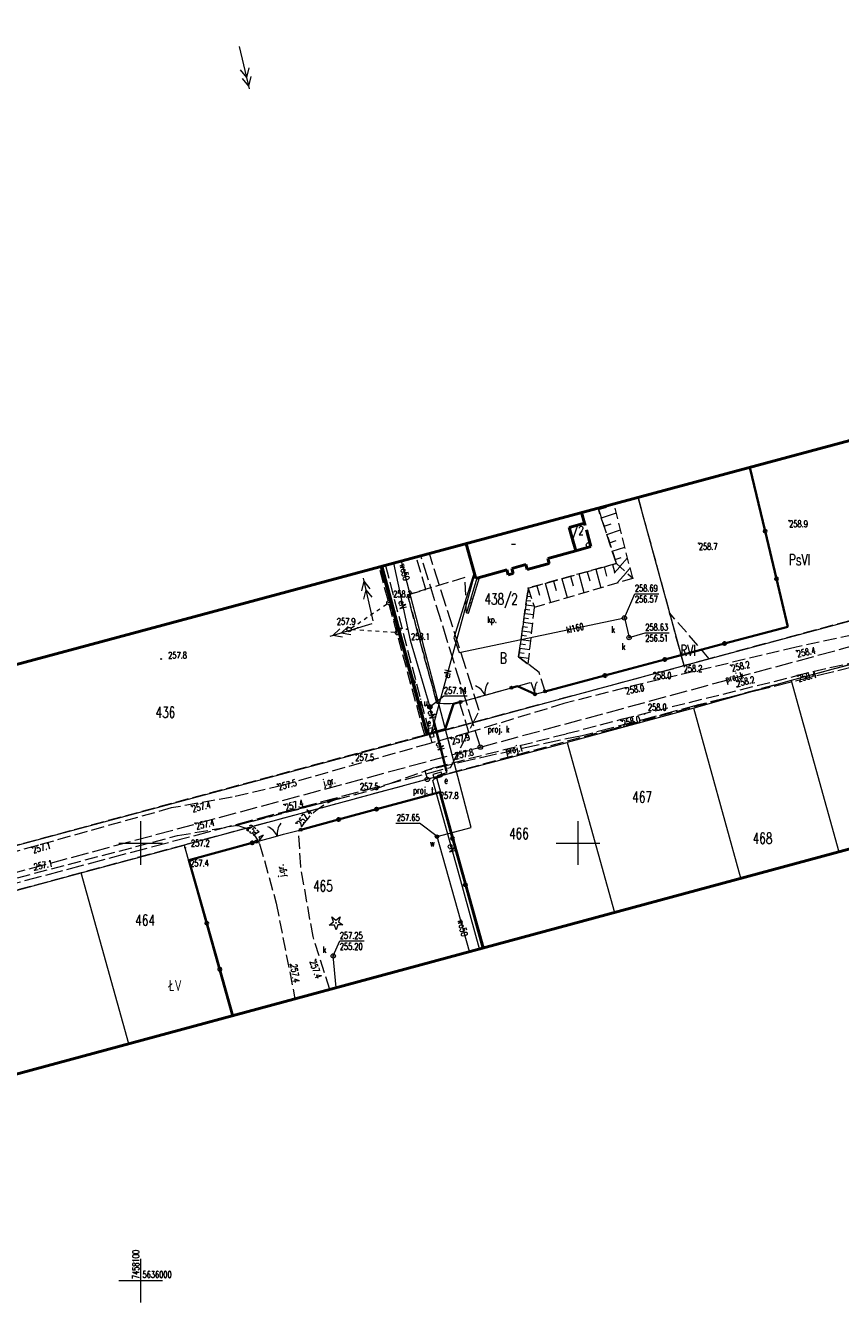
# Model space of a CAD drawing. Header units: metres. Extents: x 7457875 to 7459052, y 5635789 to 5636227.
# Tile 3 of 24: x 7458087 to 7458180, y 5635998 to 5636143. Entities that reach past the tile are written whole.
import ezdxf
from ezdxf.enums import TextEntityAlignment as Align

# ---------------------------------------------------------------- set-up
doc = ezdxf.new("R2010")
doc.units = ezdxf.units.M
doc.header["$MEASUREMENT"] = 0
for name, pattern in [('1', [0]), ('2', [1.5, 1, -0.5]), ('BUBZ02', [1.75, 1.25, -0.5]), ('BUBZ02G', [1.75, 1.25, -0.5]), ('BUIB02_02', [0]), ('BUIB02_02G', [0]), ('EGBB01', [0]), ('EGBN11', [2.5, 2, -0.5]), ('GDE', [0]), ('GUK', [2, 1.5, -0.5]), ('KTJZ01', [2, 1.5, -0.5]), ('KTPL01', [2, 1.5, -0.5]), ('SUOP03_03', [0]), ('SUOP03_13', [0]), ('SUPE_01', [0]), ('SUPK_01', [0]), ('SUPK_P_01', [2.5, 2, -0.5]), ('SUPT_P_01', [2.5, 2, -0.5]), ('SUPW_01', [0]), ('SUSM03_02', [0])]:
    doc.linetypes.add(name, pattern=pattern)
doc.layers.get('0').update_dxf_attribs({"color": 250, "linetype": 'CONTINUOUS', "lineweight": 100})
for name, color, linetype, lineweight in [('BUBZ_L_1', 7, 'BUBZ02', 18), ('BUIB_L_1', 7, 'CONTINUOUS', 18), ('DZIALKI_L_0', 90, '1', 18), ('DZIALKI_T_0', 90, 'CONTINUOUS', 25), ('EGBB_E_T_0', 7, 'CONTINUOUS', 20), ('EGBB_L_0', 7, 'EGBB01', 50), ('EGBC_E_T_3', 7, 'CONTINUOUS', 20), ('EGBC_L_3', 7, 'EGBN11', 50), ('EGBE_T_0', 7, 'CONTINUOUS', 18), ('KRZYZE_L_0', 7, '1', 18), ('KRZYZE_T_0', 7, 'CONTINUOUS', 15), ('KTJZ_E_T_0', 7, 'CONTINUOUS', 15), ('KTJZ_L_0', 7, 'KTJZ01', 18), ('KTOK_L_1', 7, '1', 18), ('KTOK_L_3', 7, '1', 18), ('KTOK_L_4', 7, 'CONTINUOUS', 35), ('KTPL_E_T_0', 7, 'CONTINUOUS', 15), ('KTPL_L_0', 7, 'KTPL01', 18), ('OBOP_T_0', 3, 'CONTINUOUS', 18), ('RTPW_T_0', 7, 'CONTINUOUS', 15), ('SUOE_L_1', 1, 'SUOP03_13', 35), ('SUPE_E_T_3', 1, 'CONTINUOUS', 15), ('SUPE_L_2', 1, 'SUPE_01', 18), ('SUPE_L_3', 1, 'SUPE_01', 18), ('SUPK_E_T_1', 34, 'CONTINUOUS', 15), ('SUPK_L_1', 34, 'SUPK_01', 18), ('SUPP_E_T_4', 34, 'CONTINUOUS', 15), ('SUPP_E_T_6', 30, 'CONTINUOUS', 15), ('SUPP_L_4', 34, 'SUPK_P_01', 18), ('SUPP_L_6', 30, 'SUPT_P_01', 18), ('SUPS_E_T_4', 34, 'CONTINUOUS', 18), ('SUPS_E_T_6', 30, 'CONTINUOUS', 18), ('SUPS_T_4', 34, 'CONTINUOUS', 18), ('SUPS_T_6', 30, 'CONTINUOUS', 18), ('SUPW_E_T_0', 5, 'CONTINUOUS', 15), ('SUPW_L_0', 5, 'SUPW_01', 18), ('SUSM_L_5', 7, 'CONTINUOUS', 18), ('SUTE_T_0', 1, 'CONTINUOUS', 18), ('SUTK_T_0', 34, 'CONTINUOUS', 18), ('SUTW_T_0', 5, 'CONTINUOUS', 18), ('SUUE_E_T_2', 7, 'CONTINUOUS', 15), ('SUUE_E_T_8', 7, 'CONTINUOUS', 15), ('SUUE_T_3', 7, 'CONTINUOUS', 18), ('SUUE_T_9', 7, 'CONTINUOUS', 18), ('SUUK_E_T_9', 34, 'CONTINUOUS', 15), ('SUUK_T_2', 34, 'CONTINUOUS', 18), ('SUUW_E_T_5', 7, 'CONTINUOUS', 15), ('SUUW_T_7', 7, 'CONTINUOUS', 18), ('UZYTKI_L_0', 90, '2', 18), ('UZYTKI_T_0', 90, 'CONTINUOUS', 25), ('ZAKRES_L_0', 1, '1', 50)]:
    doc.layers.add(name, color=color, linetype=linetype, lineweight=lineweight)
doc.styles.get("Standard").update_dxf_attribs({"font": 'Simplex.SHX', "width": 0.75})

# ---------------------------------------------------------------- blocks, each defined once
blk = doc.blocks.new('EGBP12_01')
at = {"linetype": 'Continuous'}
blk.add_circle((0, 0), 0.25, dxfattribs=at)
blk = doc.blocks.new('OBOP01_01')
at = {"linetype": 'Continuous'}
for p, q in [((-0.78225, -0.26495), (-0.3012, 0.09375)), ((-0.3012, 0.09375), (-0.4937, 0.6621)), ((-0.4937, 0.6621), (-0.0039, 0.31545)), ((-0.0039, 0.31545), (0.4771, 0.67415)), ((0.4771, 0.67415), (0.2988, 0.1012)), ((0.2988, 0.1012), (0.7886, -0.24545)), ((-0.18225, -0.2575), (-0.78225, -0.26495)), ((0.01025, -0.82585), (-0.18225, -0.2575)), ((0.1886, -0.2529), (0.01025, -0.82585)), ((0.7886, -0.24545), (0.1886, -0.2529))]:
    blk.add_line(p, q, dxfattribs=at)
blk.add_circle((0, 0), 0.045, dxfattribs=at)
blk = doc.blocks.new('RTPW01')
at = {"linetype": 'Continuous'}
blk.add_circle((0, 0), 0.045, dxfattribs=at)
blk = doc.blocks.new('WSP')
at = {"linetype": 'Continuous'}
blk.add_circle((0, 0), 0.045, dxfattribs=at)
blk = doc.blocks.new('SLU')
at = {"linetype": 'Continuous'}
blk.add_circle((0, 0), 0.25, dxfattribs=at)
blk = doc.blocks.new('SUPS01_03')
at = {"linetype": 'Continuous'}
blk.add_circle((0, 0), 0.0625, dxfattribs=at)
blk = doc.blocks.new('SUPS01_05')
at = {"linetype": 'Continuous'}
blk.add_circle((0, 0), 0.0625, dxfattribs=at)
blk = doc.blocks.new('SUPS01_08')
at = {"linetype": 'Continuous'}
blk.add_circle((0, 0), 0.0625, dxfattribs=at)
blk = doc.blocks.new('SUUS18_01')
at = {"linetype": 'Continuous'}
for p, q in [((0.5, 0.25), (-0.5, 0.25)), ((-0.5, 0.25), (-0.5, -0.25)), ((0.5, -0.25), (0.5, 0.25)), ((-0.5, -0.25), (0.5, -0.25))]:
    blk.add_line(p, q, dxfattribs=at)
blk = doc.blocks.new('SUUS31_01')
at = {"linetype": 'Continuous'}
for radius in [0.25, 0.225, 0.2, 0.175, 0.15, 0.125, 0.1, 0.075, 0.05, 0.025, 0.00715]:
    blk.add_circle((0, 0), radius, dxfattribs=at)
blk = doc.blocks.new('SUUS15_05')
at = {"linetype": 'Continuous'}
blk.add_circle((0, 0), 0.25, dxfattribs=at)
blk = doc.blocks.new('SUUS25')
at = {"linetype": 'Continuous'}
for radius in [0.2, 0.175, 0.15, 0.125, 0.1, 0.075, 0.05, 0.025, 0.00715]:
    blk.add_circle((0, 0), radius, dxfattribs=at)

msp = doc.modelspace()

# ---------------------------------------------------------------- linework, layer by layer
at = {"layer": 'BUBZ_L_1', "linetype": 'BUBZ02'}
for p, q in [((7458156.25, 5636080.26), (7458154.12, 5636088.76)), ((7458145.02, 5636076.95), (7458156.25, 5636080.26)), ((7458144.31, 5636079.14), (7458145.02, 5636076.95)), ((7458144.3, 5636070.44), (7458145.02, 5636076.95)), ((7458143.2, 5636071.29), (7458144.3, 5636070.44))]:
    msp.add_line(p, q, dxfattribs=at)
at = {"layer": 'BUBZ_L_1', "linetype": 'BUBZ02G'}
for p, q in [((7458152.29, 5636088.29), (7458154.39, 5636081.94)), ((7458154.39, 5636081.94), (7458144.31, 5636079.14)), ((7458154.39, 5636081.94), (7458156.25, 5636080.26)), ((7458144.31, 5636079.14), (7458143.2, 5636071.29))]:
    msp.add_line(p, q, dxfattribs=at)
at = {"layer": 'BUBZ_L_1', "linetype": '1'}
for p, q in [((7458152.35, 5636088.11), (7458153.24, 5636088.4)), ((7458152.67, 5636087.16), (7458154.38, 5636087.72)), ((7458152.98, 5636086.21), (7458153.8, 5636086.48)), ((7458153.29, 5636085.26), (7458154.87, 5636085.78)), ((7458153.61, 5636084.31), (7458154.36, 5636084.56)), ((7458153.92, 5636083.36), (7458155.36, 5636083.83)), ((7458152.02, 5636081.28), (7458152.6, 5636079.18)), ((7458152.98, 5636081.55), (7458153.27, 5636080.51)), ((7458153.95, 5636081.82), (7458154.17, 5636081.01)), ((7458154.79, 5636081.58), (7458154.13, 5636080.85)), ((7458154.24, 5636082.41), (7458154.92, 5636082.63)), ((7458154.77, 5636081.6), (7458155.67, 5636082.6)), ((7458155.51, 5636080.93), (7458155.96, 5636081.43)), ((7458147.2, 5636079.94), (7458147.5, 5636078.86)), ((7458148.16, 5636080.21), (7458148.76, 5636078.05)), ((7458149.13, 5636080.48), (7458149.43, 5636079.41)), ((7458150.09, 5636080.75), (7458150.68, 5636078.62)), ((7458151.05, 5636081.01), (7458151.35, 5636079.96)), ((7458155.53, 5636080.91), (7458154.47, 5636079.74)), ((7458144.25, 5636078.72), (7458144.46, 5636078.69)), ((7458145.27, 5636079.41), (7458145.58, 5636078.31)), ((7458146.24, 5636079.68), (7458146.84, 5636077.49)), ((7458144.04, 5636077.23), (7458144.97, 5636077.1)), ((7458144.11, 5636077.73), (7458144.61, 5636077.66)), ((7458144.18, 5636078.22), (7458144.63, 5636078.16)), ((7458143.83, 5636075.75), (7458144.35, 5636075.67)), ((7458143.9, 5636076.24), (7458144.93, 5636076.1)), ((7458143.97, 5636076.74), (7458144.48, 5636076.66)), ((7458143.62, 5636074.26), (7458144.71, 5636074.11)), ((7458143.69, 5636074.76), (7458144.23, 5636074.68)), ((7458143.76, 5636075.25), (7458144.82, 5636075.1)), ((7458143.41, 5636072.78), (7458143.98, 5636072.7)), ((7458143.48, 5636073.27), (7458144.6, 5636073.11)), ((7458143.55, 5636073.77), (7458144.1, 5636073.69)), ((7458143.2, 5636071.29), (7458144.38, 5636071.12)), ((7458143.27, 5636071.79), (7458143.85, 5636071.7)), ((7458143.34, 5636072.28), (7458144.49, 5636072.12))]:
    msp.add_line(p, q, dxfattribs=at)
at = {"layer": 'BUBZ_L_1', "linetype": 'BUBZ02'}
for p in [(7458156.25, 5636080.26), (7458144.31, 5636079.14)]:
    msp.add_point(p, dxfattribs=at)
at = {"layer": 'BUIB_L_1', "linetype": 'BUIB02_02'}
for p, q in [((7458138.43, 5636080.26), (7458137.26, 5636076.32)), ((7458138.72, 5636080.35), (7458138.43, 5636080.26)), ((7458137.26, 5636076.32), (7458137.49, 5636076.28))]:
    msp.add_line(p, q, dxfattribs=at)
at = {"layer": 'BUIB_L_1', "linetype": 'BUIB02_02G'}
msp.add_line((7458137.49, 5636076.28), (7458138.72, 5636080.35), dxfattribs=at)
at = {"layer": 'BUIB_L_1', "linetype": '1'}
for p, q in [((7458137.59, 5636077.43), (7458137.85, 5636077.48)), ((7458137.73, 5636077.92), (7458138, 5636077.96))]:
    msp.add_line(p, q, dxfattribs=at)
at = {"layer": 'DZIALKI_L_0', "linetype": 'GDE'}
for p, q in [((7458162.12, 5636070.27), (7458156.86, 5636089.49)), ((7458162.12, 5636070.27), (7458213.9, 5636084.28)), ((7458132.68, 5636062.31), (7458127.42, 5636081.58)), ((7458186.7, 5636071.92), (7458174.35, 5636068.56)), ((7458132.68, 5636062.31), (7458162.12, 5636070.27)), ((7458174.35, 5636068.56), (7458163.22, 5636065.43)), ((7458174.35, 5636068.56), (7458179.81, 5636048.99)), ((7458163.22, 5636065.43), (7458148.75, 5636061.49)), ((7458168.62, 5636045.97), (7458163.22, 5636065.43)), ((7458081.71, 5636048.63), (7458132.68, 5636062.31)), ((7458133.81, 5636057.56), (7458148.75, 5636061.49)), ((7458148.75, 5636061.49), (7458154.16, 5636042.06)), ((7458133.81, 5636057.56), (7458104.95, 5636049.77)), ((7458139.26, 5636038.04), (7458133.81, 5636057.56)), ((7458093.18, 5636046.59), (7458104.95, 5636049.77)), ((7458104.95, 5636049.77), (7458110.41, 5636030.25)), ((7458073.21, 5636041.2), (7458093.18, 5636046.59)), ((7458098.63, 5636027.07), (7458093.18, 5636046.59))]:
    msp.add_line(p, q, dxfattribs=at)
at = {"layer": 'EGBB_L_0', "linetype": 'EGBB01'}
for p, q in [((7458150.41, 5636087.76), (7458150.75, 5636086.55)), ((7458150.75, 5636086.55), (7458148.99, 5636086.07)), ((7458148.99, 5636086.07), (7458149.73, 5636083.4)), ((7458138.32, 5636080.24), (7458137.22, 5636084.21)), ((7458149.73, 5636083.4), (7458146.55, 5636082.52)), ((7458141.84, 5636081.21), (7458138.32, 5636080.24)), ((7458142, 5636080.64), (7458141.84, 5636081.21)), ((7458144.02, 5636081.82), (7458142.43, 5636081.38)), ((7458142.43, 5636081.38), (7458142.59, 5636080.8)), ((7458144.18, 5636081.24), (7458144.02, 5636081.82)), ((7458146.71, 5636081.94), (7458144.18, 5636081.24)), ((7458146.55, 5636082.52), (7458146.71, 5636081.94)), ((7458142.59, 5636080.8), (7458142, 5636080.64))]:
    msp.add_line(p, q, dxfattribs=at)
at = {"layer": 'EGBC_L_3', "linetype": 'EGBN11'}
for p, q in [((7458150.75, 5636086.55), (7458148.99, 5636086.07)), ((7458148.99, 5636086.07), (7458149.73, 5636083.4)), ((7458151.48, 5636083.88), (7458150.75, 5636086.55)), ((7458149.73, 5636083.4), (7458151.48, 5636083.88))]:
    msp.add_line(p, q, dxfattribs=at)
at = {"layer": 'KRZYZE_L_0', "linetype": '1'}
for p, q in [((7458100, 5636047.5), (7458100, 5636052.5)), ((7458150, 5636047.5), (7458150, 5636052.5)), ((7458097.5, 5636050), (7458102.5, 5636050)), ((7458147.5, 5636050), (7458152.5, 5636050)), ((7458100, 5635997.5), (7458100, 5636002.5)), ((7458097.5, 5636000), (7458102.5, 5636000))]:
    msp.add_line(p, q, dxfattribs=at)
at = {"layer": 'KTJZ_L_0', "linetype": 'KTJZ01'}
for p, q in [((7458132.6, 5636078.99), (7458131.49, 5636082.68)), ((7458127.98, 5636081.73), (7458133.3, 5636061.45)), ((7458130.5, 5636078.36), (7458132.6, 5636078.99)), ((7458133.87, 5636065.98), (7458130.5, 5636078.36)), ((7458191.27, 5636075.9), (7458174.94, 5636072.39)), ((7458191.95, 5636073.07), (7458175.05, 5636069.13)), ((7458174.94, 5636072.39), (7458155.38, 5636067.73)), ((7458154.94, 5636064.14), (7458175.05, 5636069.13)), ((7458155.38, 5636067.73), (7458148.37, 5636065.93)), ((7458135.75, 5636065.89), (7458133.87, 5636065.98)), ((7458136.47, 5636066.09), (7458135.75, 5636065.89)), ((7458137.51, 5636062.64), (7458136.47, 5636066.09)), ((7458148.37, 5636065.93), (7458137.51, 5636062.64)), ((7458148.67, 5636062.5), (7458154.94, 5636064.14)), ((7458137.51, 5636062.64), (7458133.3, 5636061.45)), ((7458133.64, 5636058.65), (7458148.67, 5636062.5)), ((7458132.95, 5636061.35), (7458116.17, 5636056.58)), ((7458133.3, 5636061.45), (7458132.95, 5636061.35)), ((7458126.5, 5636056.08), (7458133.64, 5636058.65)), ((7458116.17, 5636056.58), (7458110.46, 5636055.23)), ((7458110.46, 5636055.23), (7458103.5, 5636054.01)), ((7458110.83, 5636052), (7458126.5, 5636056.08)), ((7458122.76, 5636055.11), (7458110.83, 5636052)), ((7458103.5, 5636054.01), (7458063.17, 5636042.71)), ((7458064.64, 5636040.44), (7458104.22, 5636050.85)), ((7458104.22, 5636050.85), (7458110.83, 5636052)), ((7458118.29, 5636047.33), (7458118.06, 5636051.33)), ((7458113.6, 5636049.92), (7458115.5, 5636043.13)), ((7458119.7, 5636039.31), (7458118.29, 5636047.33)), ((7458115.5, 5636043.13), (7458117.63, 5636032.2)), ((7458121.61, 5636033.28), (7458119.7, 5636039.31)), ((7458117.63, 5636032.2), (7458121.61, 5636033.28))]:
    msp.add_line(p, q, dxfattribs=at)
for centre, radius, start, end in [((7458124.99, 5636047.53), 7.9, 106.3588, 151.2705), ((7458110.53, 5636048.72), 3.29, 21.3885, 84.8266)]:
    msp.add_arc(centre, radius, start, end, dxfattribs=at)
at = {"layer": 'KTOK_L_1'}
for p, q in [((7458136.57, 5636066.12), (7458138.87, 5636066.76)), ((7458138.63, 5636066.69), (7458140.08, 5636067.1)), ((7458140.08, 5636067.1), (7458142.38, 5636067.74)), ((7458113.17, 5636050.15), (7458115.13, 5636050.67)), ((7458114.89, 5636050.61), (7458116.34, 5636051)), ((7458116.34, 5636051), (7458118.3, 5636051.52))]:
    msp.add_line(p, q, dxfattribs=at)
for centre in [(7458142.38, 5636067.74), (7458136.57, 5636066.12), (7458118.3, 5636051.52), (7458113.17, 5636050.15)]:
    msp.add_circle(centre, 0.17, dxfattribs=at)
for centre, start, end in [((7458141.34, 5636067.16), 143.5612, 187.6356), ((7458137.52, 5636066.1), 23.5245, 67.5989), ((7458117.6, 5636051.05), 142.9512, 187.0256), ((7458113.77, 5636050.02), 22.9145, 66.9889)]:
    msp.add_arc(centre, 2, start, end, dxfattribs=at)
at = {"layer": 'KTOK_L_3'}
for p, q in [((7458145.16, 5636068.06), (7458145.19, 5636068.15)), ((7458145.19, 5636068.15), (7458145.23, 5636068.23)), ((7458145.23, 5636068.23), (7458145.26, 5636068.31)), ((7458145.26, 5636068.31), (7458145.31, 5636068.4)), ((7458145.31, 5636068.4), (7458145.32, 5636068.42)), ((7458145.05, 5636067.3), (7458145.06, 5636067.41)), ((7458145.06, 5636067.21), (7458145.05, 5636067.3)), ((7458145.06, 5636067.6), (7458145.08, 5636067.69)), ((7458145.06, 5636067.5), (7458145.06, 5636067.6)), ((7458145.06, 5636067.41), (7458145.06, 5636067.5)), ((7458145.07, 5636067.11), (7458145.06, 5636067.21)), ((7458145.08, 5636067.01), (7458145.07, 5636067.11)), ((7458145.08, 5636067.69), (7458145.09, 5636067.79)), ((7458145.08, 5636067.01), (7458145.66, 5636067.17)), ((7458145.09, 5636067.79), (7458145.11, 5636067.88)), ((7458145.11, 5636067.88), (7458145.14, 5636067.98)), ((7458145.14, 5636067.98), (7458145.16, 5636068.06)), ((7458145.66, 5636067.17), (7458146.24, 5636067.32))]:
    msp.add_line(p, q, dxfattribs=at)
for centre in [(7458145.08, 5636067.01), (7458146.24, 5636067.32)]:
    msp.add_circle(centre, 0.17, dxfattribs=at)
at = {"layer": 'KTOK_L_4'}
for p, q in [((7458169.65, 5636092.92), (7458171.39, 5636085.63)), ((7458171.39, 5636085.63), (7458172.7, 5636080.18)), ((7458127.59, 5636081.63), (7458129.55, 5636074.39)), ((7458172.7, 5636080.18), (7458174, 5636074.72)), ((7458129.55, 5636074.39), (7458131.17, 5636068.42)), ((7458174, 5636074.72), (7458166.75, 5636072.79)), ((7458166.75, 5636072.79), (7458159.92, 5636070.97)), ((7458159.92, 5636070.97), (7458153.08, 5636069.14)), ((7458131.17, 5636068.42), (7458132.78, 5636062.45)), ((7458153.08, 5636069.14), (7458146.24, 5636067.32)), ((7458143.09, 5636067.94), (7458142.38, 5636067.74)), ((7458145.08, 5636067.01), (7458143.09, 5636067.94)), ((7458135.75, 5636065.89), (7458134.79, 5636063.02)), ((7458136.57, 5636066.12), (7458135.75, 5636065.89)), ((7458134.79, 5636063.02), (7458132.78, 5636062.45)), ((7458134.2, 5636055.81), (7458126.96, 5636053.86)), ((7458135.66, 5636050.52), (7458134.2, 5636055.81)), ((7458126.96, 5636053.86), (7458122.63, 5636052.69)), ((7458122.63, 5636052.69), (7458118.3, 5636051.52)), ((7458105.51, 5636048.06), (7458112.75, 5636050.03)), ((7458112.75, 5636050.03), (7458113.17, 5636050.15)), ((7458137.12, 5636045.23), (7458135.66, 5636050.52)), ((7458105.51, 5636048.06), (7458107.55, 5636040.84)), ((7458139.12, 5636038), (7458137.12, 5636045.23)), ((7458107.55, 5636040.84), (7458109.05, 5636035.57)), ((7458109.05, 5636035.57), (7458110.54, 5636030.29))]:
    msp.add_line(p, q, dxfattribs=at)
for centre in [(7458171.39, 5636085.63), (7458172.7, 5636080.18), (7458129.55, 5636074.39), (7458166.75, 5636072.79), (7458159.92, 5636070.97), (7458131.17, 5636068.42), (7458153.08, 5636069.14), (7458126.96, 5636053.86), (7458122.63, 5636052.69), (7458135.66, 5636050.52), (7458112.75, 5636050.03), (7458137.12, 5636045.23), (7458107.55, 5636040.84), (7458109.05, 5636035.57)]:
    msp.add_circle(centre, 0.17, dxfattribs=at)
at = {"layer": 'KTPL_L_0', "linetype": 'KTPL01'}
for p, q in [((7458152.29, 5636088.29), (7458150.43, 5636087.7)), ((7458150.43, 5636087.7), (7458150.75, 5636086.55)), ((7458154.39, 5636081.94), (7458152.29, 5636088.29)), ((7458150.75, 5636086.55), (7458148.99, 5636086.07)), ((7458148.99, 5636086.07), (7458149.73, 5636083.4)), ((7458149.73, 5636083.4), (7458146.55, 5636082.52)), ((7458141.84, 5636081.21), (7458138.72, 5636080.35)), ((7458142, 5636080.64), (7458141.84, 5636081.21)), ((7458144.02, 5636081.82), (7458142.43, 5636081.38)), ((7458142.43, 5636081.38), (7458142.59, 5636080.8)), ((7458144.18, 5636081.24), (7458144.02, 5636081.82)), ((7458146.71, 5636081.94), (7458144.18, 5636081.24)), ((7458144.31, 5636079.14), (7458154.39, 5636081.94)), ((7458146.55, 5636082.52), (7458146.71, 5636081.94)), ((7458137.06, 5636080.34), (7458130.5, 5636078.36)), ((7458137.26, 5636076.32), (7458137.06, 5636080.34)), ((7458137.49, 5636076.28), (7458138.72, 5636080.35)), ((7458142.59, 5636080.8), (7458142, 5636080.64)), ((7458130.5, 5636078.36), (7458133.87, 5636065.98)), ((7458143.2, 5636071.29), (7458144.31, 5636079.14)), ((7458137.26, 5636076.32), (7458137.49, 5636076.28)), ((7458144.3, 5636070.44), (7458143.2, 5636071.29)), ((7458145.54, 5636069.47), (7458144.3, 5636070.44)), ((7458143.09, 5636067.94), (7458144.61, 5636068.37)), ((7458144.61, 5636068.37), (7458145.08, 5636067.01)), ((7458146.24, 5636067.32), (7458145.54, 5636069.47)), ((7458136.57, 5636066.12), (7458142.38, 5636067.74)), ((7458142.38, 5636067.74), (7458143.09, 5636067.94)), ((7458145.08, 5636067.01), (7458146.24, 5636067.32)), ((7458133.87, 5636065.98), (7458135.75, 5636065.89)), ((7458135.75, 5636065.89), (7458136.57, 5636066.12))]:
    msp.add_line(p, q, dxfattribs=at)
at = {"layer": 'SUOE_L_1', "linetype": 'SUOP03_03'}
for p, q in [((7458133.69, 5636063.15), (7458133.46, 5636064.03)), ((7458134.97, 5636058.22), (7458133.69, 5636063.15))]:
    msp.add_line(p, q, dxfattribs=at)
at = {"layer": 'SUPE_L_2', "linetype": 'SUPE_01'}
for p, q in [((7458112.43, 5636136.17), (7458111.3, 5636141.04)), ((7458112.13, 5636137.49), (7458111.41, 5636138.35)), ((7458112.13, 5636137.49), (7458112.39, 5636138.58)), ((7458112.35, 5636136.51), (7458111.64, 5636137.38)), ((7458112.35, 5636136.51), (7458112.61, 5636137.6)), ((7458125.27, 5636078.82), (7458125.53, 5636079.91)), ((7458126.59, 5636075.38), (7458125.46, 5636080.25)), ((7458126.25, 5636079.05), (7458125.53, 5636079.91)), ((7458125.5, 5636077.85), (7458125.76, 5636078.94)), ((7458126.48, 5636078.08), (7458125.76, 5636078.94)), ((7458126.41, 5636075.06), (7458121.63, 5636073.59)), ((7458122.77, 5636074.47), (7458121.96, 5636073.7)), ((7458123.73, 5636074.76), (7458122.92, 5636073.99)), ((7458124.02, 5636073.81), (7458122.92, 5636073.99)), ((7458123.07, 5636073.51), (7458121.96, 5636073.7))]:
    msp.add_line(p, q, dxfattribs=at)
at = {"layer": 'SUPE_L_3', "linetype": 'SUPE_01'}
for p, q in [((7458128.9, 5636081.98), (7458130.81, 5636073.17)), ((7458138.18, 5636080.74), (7458133.2, 5636062.61)), ((7458130.81, 5636073.17), (7458133.06, 5636065.56)), ((7458133.46, 5636064.03), (7458133.06, 5636065.56)), ((7458133.46, 5636064.03), (7458133.69, 5636063.15)), ((7458133.2, 5636062.61), (7458133.69, 5636063.15)), ((7458133.69, 5636063.15), (7458134.97, 5636058.22)), ((7458134.96, 5636058.02), (7458133.96, 5636057.73)), ((7458134.97, 5636058.22), (7458134.96, 5636058.02)), ((7458133.41, 5636057.15), (7458133.96, 5636057.73)), ((7458136.48, 5636046.11), (7458133.41, 5636057.15)), ((7458138.75, 5636037.9), (7458136.48, 5636046.11))]:
    msp.add_line(p, q, dxfattribs=at)
at = {"layer": 'SUPK_L_1', "linetype": 'SUPK_01'}
for p, q in [((7458138.14, 5636080.93), (7458135.81, 5636073.44)), ((7458136.4, 5636071.79), (7458155.3, 5636075.72)), ((7458155.3, 5636075.72), (7458155.84, 5636073.48)), ((7458135.81, 5636073.44), (7458135.88, 5636073.25)), ((7458135.88, 5636073.25), (7458136.4, 5636071.79)), ((7458122.36, 5636033.48), (7458122.02, 5636037.1))]:
    msp.add_line(p, q, dxfattribs=at)
at = {"layer": 'SUPP_L_4', "linetype": 'SUPK_P_01'}
for p, q in [((7458138.83, 5636060.96), (7458132.03, 5636082.82)), ((7458138.71, 5636065.13), (7458133.01, 5636083.08)), ((7458138.83, 5636060.96), (7458187.19, 5636074.11)), ((7458135.43, 5636058.65), (7458138.71, 5636065.13)), ((7458082.43, 5636045.76), (7458138.83, 5636060.96)), ((7458074.66, 5636042.49), (7458135.43, 5636058.65))]:
    msp.add_line(p, q, dxfattribs=at)
at = {"layer": 'SUPP_L_6', "linetype": 'SUPT_P_01'}
for p, q in [((7458184.09, 5636070.76), (7458163.76, 5636065.78)), ((7458163.76, 5636065.78), (7458150.46, 5636062.25)), ((7458150.46, 5636062.25), (7458148, 5636061.75)), ((7458148, 5636061.75), (7458138.16, 5636059.59)), ((7458138.16, 5636059.59), (7458132.5, 5636058.26)), ((7458132.5, 5636058.26), (7458132.77, 5636057.27))]:
    msp.add_line(p, q, dxfattribs=at)
at = {"layer": 'SUPW_L_0', "linetype": 'SUPW_01'}
for p, q in [((7458137.77, 5636051.77), (7458129.83, 5636082.23)), ((7458133.88, 5636050.73), (7458137.77, 5636051.77)), ((7458137.59, 5636037.59), (7458133.88, 5636050.73))]:
    msp.add_line(p, q, dxfattribs=at)
at = {"layer": 'SUSM_L_5', "linetype": 'SUSM03_02'}
for p, q in [((7458127.76, 5636077.06), (7458128.17, 5636077.34)), ((7458128.45, 5636077.24), (7458128.58, 5636076.76)), ((7458125.53, 5636075.55), (7458125.9, 5636075.8)), ((7458126.26, 5636076.04), (7458126.62, 5636076.29)), ((7458126.98, 5636076.54), (7458127.35, 5636076.78)), ((7458128.69, 5636076.38), (7458128.8, 5636076)), ((7458128.9, 5636075.62), (7458129.01, 5636075.24)), ((7458124.03, 5636074.54), (7458124.45, 5636074.82)), ((7458124.57, 5636074.35), (7458124.07, 5636074.38)), ((7458124.81, 5636075.06), (7458125.17, 5636075.31)), ((7458125.51, 5636074.29), (7458125.07, 5636074.31)), ((7458126.39, 5636074.23), (7458125.95, 5636074.26)), ((7458127.28, 5636074.17), (7458126.83, 5636074.2)), ((7458128.16, 5636074.11), (7458127.72, 5636074.14)), ((7458129.1, 5636074.05), (7458128.6, 5636074.08)), ((7458129.14, 5636074.75), (7458129.28, 5636074.27))]:
    msp.add_line(p, q, dxfattribs=at)
for centre in [(7458128.38, 5636077.48), (7458128.38, 5636077.48), (7458123.82, 5636074.4), (7458123.82, 5636074.4), (7458129.35, 5636074.03), (7458129.35, 5636074.03)]:
    msp.add_circle(centre, 0.25, dxfattribs=at)
at = {"layer": 'SUTE_T_0', "linetype": 'Continuous'}
for p, q in [((7458133.06, 5636065.56), (7458134.66, 5636066.81)), ((7458134.66, 5636066.81), (7458137.32, 5636066.81))]:
    msp.add_line(p, q, dxfattribs=at)
at = {"layer": 'SUTK_T_0', "linetype": 'Continuous'}
for p, q in [((7458155.3, 5636075.72), (7458156.5, 5636078.49)), ((7458156.5, 5636078.49), (7458159.24, 5636078.49)), ((7458155.84, 5636073.48), (7458157.69, 5636074.04)), ((7458157.69, 5636074.04), (7458160.43, 5636074.04)), ((7458122.02, 5636037.1), (7458122.76, 5636038.81)), ((7458122.76, 5636038.81), (7458125.53, 5636038.81))]:
    msp.add_line(p, q, dxfattribs=at)
at = {"layer": 'SUTW_T_0', "linetype": 'Continuous'}
for p in [(7458129.15, 5636052.28), (7458133.88, 5636050.73)]:
    msp.add_line(p, (7458131.89, 5636052.28), dxfattribs=at)
at = {"layer": 'UZYTKI_L_0', "linetype": 'GUK'}
for p, q in [((7458156.86, 5636089.49), (7458160.47, 5636076.3)), ((7458208.11, 5636082.71), (7458165.01, 5636071.06)), ((7458132.47, 5636062.33), (7458127.26, 5636081.54)), ((7458162.12, 5636070.27), (7458160.47, 5636076.3)), ((7458165.01, 5636071.06), (7458160.47, 5636076.3)), ((7458165.01, 5636071.06), (7458162.12, 5636070.27)), ((7458186.7, 5636071.92), (7458174.35, 5636068.56)), ((7458132.47, 5636062.33), (7458162.12, 5636070.27)), ((7458174.35, 5636068.56), (7458162.67, 5636065.4)), ((7458162.67, 5636065.4), (7458154.08, 5636063.07)), ((7458132.47, 5636062.33), (7458081.71, 5636048.63)), ((7458154.08, 5636063.07), (7458133.81, 5636057.56)), ((7458133.81, 5636057.56), (7458104.95, 5636049.77)), ((7458104.95, 5636049.77), (7458093.18, 5636046.59)), ((7458093.18, 5636046.59), (7458073.21, 5636041.2))]:
    msp.add_line(p, q, dxfattribs=at)
at = {"layer": 'ZAKRES_L_0', "linetype": '1'}
for p, q in [((7458357.63, 5636143.42), (7457874.82, 5636013.73)), ((7458001.48, 5636000.84), (7458406.56, 5636110.21))]:
    msp.add_line(p, q, dxfattribs=at)

# ---------------------------------------------------------------- block references
at = {"layer": 'EGBE_T_0'}
msp.add_blockref('EGBP12_01', (7458151.18, 5636084.06), dxfattribs=at)
at = {"layer": 'OBOP_T_0'}
msp.add_blockref('OBOP01_01', (7458122.33, 5636040.89), dxfattribs=at)
at = {"layer": 'RTPW_T_0'}
for name, p in [('RTPW01', (7458174.14, 5636086.84)), ('RTPW01', (7458163.81, 5636084.26)), ('RTPW01', (7458128.38, 5636077.48)), ('RTPW01', (7458124.81, 5636074.59)), ('RTPW01', (7458130.43, 5636074.44)), ('RTPW01', (7458102.34, 5636071.03)), ('RTPW01', (7458174.96, 5636071.98)), ('RTPW01', (7458162.07, 5636070.29)), ('WSP', (7458167.47, 5636070.32)), ('RTPW01', (7458175.05, 5636069.13)), ('RTPW01', (7458155.38, 5636067.73)), ('RTPW01', (7458157.48, 5636067.62)), ('WSP', (7458168.19, 5636067.84)), ('RTPW01', (7458154.94, 5636064)), ('RTPW01', (7458157.58, 5636064.74)), ('WSP', (7458135.43, 5636061.98)), ('WSP', (7458136.02, 5636059.58)), ('RTPW01', (7458124.22, 5636059.12)), ('RTPW01', (7458115.63, 5636056.74)), ('RTPW01', (7458124.62, 5636055.56)), ('RTPW01', (7458134.2, 5636055.81)), ('RTPW01', (7458105.8, 5636054.25)), ('RTPW01', (7458116.41, 5636054.41)), ('RTPW01', (7458106.22, 5636052.26)), ('WSP', (7458117.76, 5636052.27)), ('WSP', (7458113.08, 5636051.19)), ('WSP', (7458087.52, 5636049.53)), ('RTPW01', (7458105.09, 5636049.46)), ('RTPW01', (7458105.64, 5636048.05)), ('WSP', (7458087.88, 5636046.89)), ('WSP', (7458117.12, 5636036.11)), ('WSP', (7458120, 5636036.69))]:
    msp.add_blockref(name, p, dxfattribs=at)
at = {"layer": 'SUPS_T_4'}
msp.add_blockref('SLU', (7458138.83, 5636060.96), dxfattribs=at)
at = {"layer": 'SUPS_T_6'}
msp.add_blockref('SLU', (7458132.77, 5636057.27), dxfattribs=at)
at = {"layer": 'SUTE_T_0'}
msp.add_blockref('SUPS01_03', (7458133.06, 5636065.56), dxfattribs=at)
at = {"layer": 'SUTK_T_0', "rotation": 359.999997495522}
for p in [(7458155.3, 5636075.72), (7458155.84, 5636073.48)]:
    msp.add_blockref('SUPS01_05', p, dxfattribs=at)
at = {"layer": 'SUTK_T_0'}
msp.add_blockref('SUPS01_05', (7458122.02, 5636037.1), dxfattribs=at)
at = {"layer": 'SUTW_T_0'}
msp.add_blockref('SUPS01_08', (7458133.88, 5636050.73), dxfattribs=at)
at = {"layer": 'SUUE_T_3'}
for p, rotation in [((7458133.2, 5636062.61), 103.1269398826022), ((7458133.96, 5636057.73), 17.03792418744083)]:
    msp.add_blockref('SUUS18_01', p, dxfattribs=dict(at, rotation=rotation))
at = {"layer": 'SUUE_T_9'}
msp.add_blockref('SUUS31_01', (7458133.06, 5636065.56), dxfattribs=at)
at = {"layer": 'SUUK_T_2', "rotation": 359.999997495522}
for p in [(7458155.3, 5636075.72), (7458155.84, 5636073.48)]:
    msp.add_blockref('SUUS15_05', p, dxfattribs=at)
at = {"layer": 'SUUK_T_2'}
msp.add_blockref('SUUS15_05', (7458122.02, 5636037.1), dxfattribs=at)
at = {"layer": 'SUUW_T_7'}
msp.add_blockref('SUUS25', (7458133.88, 5636050.73), dxfattribs=at)

# ---------------------------------------------------------------- texts
at = {"layer": 'DZIALKI_T_0', "width": 0.7}
for s, p in [('438/2', (7458139.3, 5636078.5)), ('436', (7458101.7, 5636065.56)), ('467', (7458156.2, 5636055.88)), ('466', (7458142.12, 5636051.71)), ('468', (7458169.97, 5636051.17)), ('465', (7458119.71, 5636045.72)), ('464', (7458099.38, 5636041.81))]:
    msp.add_text(s, height=1.25, dxfattribs=at).set_placement(p, align=Align.TOP_LEFT)
at = {"layer": 'EGBB_E_T_0', "width": 0.7}
msp.add_text('_', height=1, dxfattribs=at).set_placement((7458142.62, 5636084.72), align=Align.MIDDLE)
at = {"layer": 'EGBC_E_T_3', "width": 0.7}
msp.add_text('1/2', height=1, dxfattribs=at).set_placement((7458149.72, 5636085.64), align=Align.MIDDLE)
at = {"layer": 'KRZYZE_T_0', "width": 0.7}
msp.add_text('7458100', height=0.75, rotation=90, dxfattribs=at).set_placement((7458099.07, 5636000.17), align=Align.TOP_LEFT)
msp.add_text('5636000', height=0.75, dxfattribs=at).set_placement((7458100.21, 5636001.06), align=Align.TOP_LEFT)
at = {"layer": 'KTJZ_E_T_0', "width": 0.7}
for rotation, p in [(13.6097, (7458121.57, 5636056.94)), (97.8533, (7458116.15, 5636046.85))]:
    msp.add_text('j.gr.', height=0.75, rotation=rotation, dxfattribs=at).set_placement(p, align=Align.MIDDLE)
at = {"layer": 'KTPL_E_T_0', "width": 0.7}
msp.add_text('kp.', height=0.75, dxfattribs=at).set_placement((7458140.17, 5636075.4), align=Align.MIDDLE)
at = {"layer": 'RTPW_T_0', "width": 0.7}
for s, p in [('258.9', (7458174.14, 5636086.84)), ('258.7', (7458163.81, 5636084.26)), ('258.1', (7458130.91, 5636073.96)), ('257.8', (7458103.14, 5636071.83))]:
    msp.add_text(s, height=0.75, dxfattribs=at).set_placement(p, align=Align.TOP_LEFT)
for s, p in [('258.2', (7458128.86, 5636078.08)), ('258.0', (7458158.54, 5636068.76)), ('258.0', (7458157.99, 5636065.15)), ('257.5', (7458124.54, 5636059.4)), ('257.5', (7458125.06, 5636056.08)), ('257.2', (7458105.75, 5636049.62))]:
    msp.add_text(s, height=0.75, dxfattribs=at).set_placement(p)
msp.add_text('257.9', height=0.75, dxfattribs=at).set_placement((7458124.56, 5636074.95), align=Align.RIGHT)
for s, rotation, p in [('258.4', 11.3051, (7458174.96, 5636071.98)), ('258.2', 0.9293, (7458162.07, 5636070.29)), ('258.2', 13.2648, (7458167.47, 5636070.32)), ('258.4', 14.1806, (7458175.05, 5636069.13)), ('258.0', 10.6588, (7458155.38, 5636067.73)), ('258.0', 14.3485, (7458154.94, 5636064)), ('257.9', 14.6892, (7458135.43, 5636061.98)), ('257.5', 14.8776, (7458115.63, 5636056.74)), ('257.8', 359.5056, (7458134.2, 5636055.81)), ('257.4', 14.0553, (7458105.8, 5636054.25)), ('257.4', 15.76, (7458116.41, 5636054.41)), ('257.4', 51.972, (7458117.76, 5636052.27)), ('257.4', 12.9508, (7458106.22, 5636052.26)), ('257.1', 16.498, (7458087.52, 5636049.53)), ('257.4', 1.1925, (7458105.64, 5636048.05)), ('257.4', 289.8021, (7458120, 5636036.69))]:
    msp.add_text(s, height=0.75, rotation=rotation, dxfattribs=at).set_placement(p, align=Align.TOP_LEFT)
for s, rotation, p in [('258.2', 14.0061, (7458168.19, 5636067.84)), ('257.8', 12.7274, (7458136.02, 5636059.58)), ('257.1', 12.0461, (7458087.88, 5636046.89)), ('257.4', 278.1788, (7458117.12, 5636036.11))]:
    msp.add_text(s, height=0.75, rotation=rotation, dxfattribs=at).set_placement(p)
msp.add_text('257.4', height=0.75, rotation=319.2207, dxfattribs=at).set_placement((7458113.08, 5636051.19), align=Align.MIDDLE)
at = {"layer": 'SUPE_E_T_3', "width": 0.7}
for rotation, p in [(282.222, (7458129.93, 5636077.23)), (75.447, (7458135.05, 5636069.35)), (284.6499, (7458133.29, 5636064.69)), (284.5918, (7458134.23, 5636061.06)), (285.5402, (7458135.56, 5636049.43))]:
    msp.add_text('eN', height=0.75, rotation=rotation, dxfattribs=at).set_placement(p, align=Align.MIDDLE)
at = {"layer": 'SUPK_E_T_1', "width": 0.7}
msp.add_text('kl160', height=0.75, rotation=12.546, dxfattribs=at).set_placement((7458149.65, 5636074.55), align=Align.MIDDLE)
at = {"layer": 'SUPP_E_T_4', "width": 0.7}
msp.add_text('proj.k', height=0.75, rotation=15.2177, dxfattribs=at).set_placement((7458167.9, 5636068.87), align=Align.MIDDLE)
at = {"layer": 'SUPP_E_T_6', "width": 0.7}
msp.add_text('proj.t', height=0.75, rotation=12.3694, dxfattribs=at).set_placement((7458142.69, 5636060.59), align=Align.MIDDLE)
at = {"layer": 'SUPS_E_T_4', "width": 0.7}
msp.add_text('proj. k', height=0.75, dxfattribs=at).set_placement((7458139.68, 5636062.64))
at = {"layer": 'SUPS_E_T_6', "width": 0.7}
msp.add_text('proj. t', height=0.75, dxfattribs=at).set_placement((7458132.32, 5636056.39), align=Align.TOP_CENTER)
at = {"layer": 'SUPW_E_T_0', "width": 0.7}
for rotation, p in [(284.6025, (7458130.17, 5636080.96)), (283.6783, (7458136.82, 5636040.3))]:
    msp.add_text('wo50', height=0.75, rotation=rotation, dxfattribs=at).set_placement(p, align=Align.MIDDLE)
at = {"layer": 'SUTE_T_0', "width": 0.7}
msp.add_text('257.14', height=0.75, dxfattribs=at).set_placement((7458134.66, 5636067.06))
at = {"layer": 'SUTK_T_0', "width": 0.7}
for s, p in [('258.69', (7458156.5, 5636079.49)), ('256.57', (7458156.5, 5636078.24)), ('258.63', (7458157.69, 5636075.04)), ('256.51', (7458157.69, 5636073.79)), ('257.25', (7458122.76, 5636039.81)), ('255.20', (7458122.76, 5636038.56))]:
    msp.add_text(s, height=0.75, dxfattribs=at).set_placement(p, align=Align.TOP_LEFT)
at = {"layer": 'SUTW_T_0', "width": 0.7}
msp.add_text('257.65', height=0.75, dxfattribs=at).set_placement((7458131.89, 5636052.53), align=Align.RIGHT)
at = {"layer": 'SUUE_E_T_2', "width": 0.7}
for p in [(7458132.76, 5636063.4), (7458134.7, 5636056.79)]:
    msp.add_text('e', height=0.75, dxfattribs=at).set_placement(p)
at = {"layer": 'SUUE_E_T_8', "width": 0.7}
msp.add_text('i.u.', height=0.75, dxfattribs=at).set_placement((7458131.91, 5636065.69))
at = {"layer": 'SUUK_E_T_9', "width": 0.7}
for p in [(7458154.21, 5636074.78), (7458155.41, 5636072.83)]:
    msp.add_text('k', height=0.75, dxfattribs=at).set_placement(p, align=Align.TOP_RIGHT)
msp.add_text('k', height=0.75, dxfattribs=at).set_placement((7458120.81, 5636037.44))
at = {"layer": 'SUUW_E_T_5', "width": 0.7}
msp.add_text('w', height=0.75, dxfattribs=at).set_placement((7458133.07, 5636049.6))
at = {"layer": 'UZYTKI_T_0', "width": 0.7}
for s, p in [('PsVI', (7458174.12, 5636083)), ('RVI', (7458161.7, 5636072.64)), ('B', (7458141.08, 5636071.76))]:
    msp.add_text(s, height=1.25, dxfattribs=at).set_placement(p, align=Align.TOP_LEFT)
msp.add_text('ŁV', height=1.25, dxfattribs=at).set_placement((7458103.2, 5636033.1))

doc.saveas('drawing.dxf')
